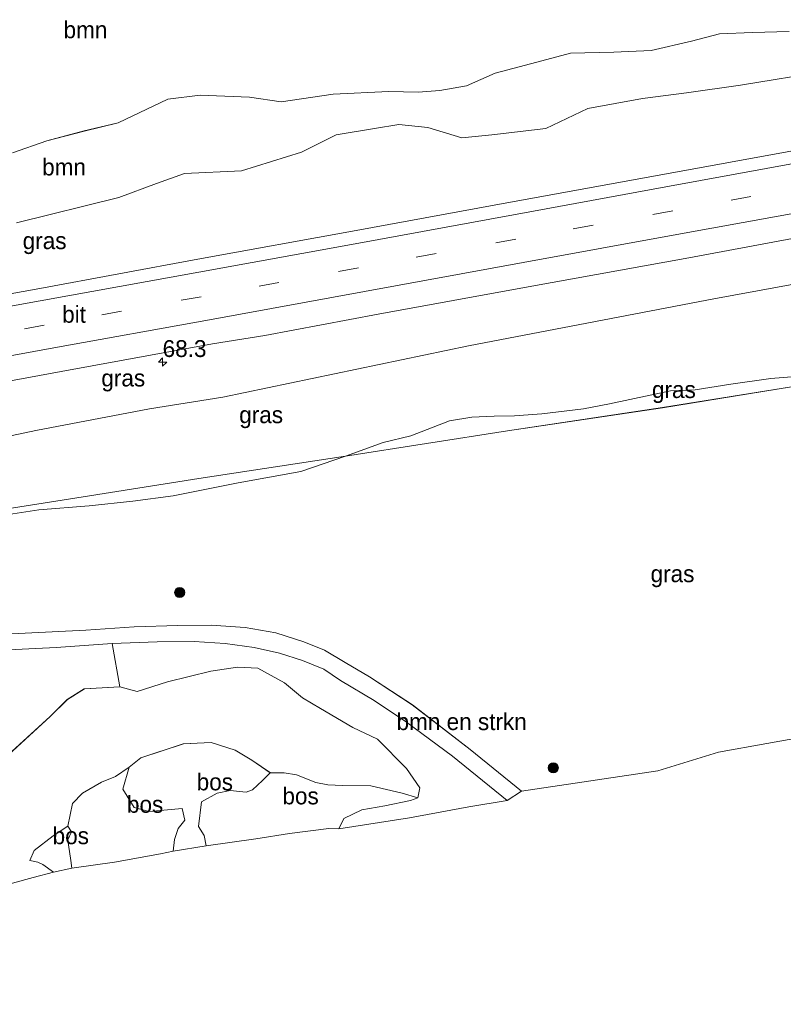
# Model space of a CAD drawing. Header units: millimetres. Extents: x 180000 to 190000, y 466229 to 468626.
# Tile 15 of 202: x 180526 to 180640, y 467578 to 467724. Entities that reach past the tile are written whole.
import ezdxf
from ezdxf.enums import TextEntityAlignment as Align

# ---------------------------------------------------------------- set-up
doc = ezdxf.new("R2010")
doc.units = ezdxf.units.MM
doc.linetypes.add('39strp', pattern=[12, 3, -9])
for name, color, linetype, lineweight in [('af-bs-rasterhekwerk', 8, 'hekwerk', 18), ('as-bs-kilometr', 13, 'Continuous', 18), ('bp-b5-bomenstruiken', 93, 'Continuous', 18), ('bp-b5-boom', 93, 'Continuous', 18), ('bp-b5-bos', 93, 'Continuous', 18), ('bp-b5-grasland', 93, 'Continuous', 18), ('bp-bs-boom', 93, 'Continuous', 18), ('gw-bs-kruinlijn', 93, 'Continuous', 18), ('gw-bs-teenlijn', 93, 'Continuous', 18), ('kd-bs-opnamedtmgrens', 173, 'Continuous', 18), ('mk-bs-39streep 0.15', 8, '39strp', 18), ('mk-bs-streep 0.15', 8, 'Continuous', 18), ('vh-b5-verh_soort', 8, 'Continuous', 18)]:
    doc.layers.add(name, color=color, linetype=linetype, lineweight=lineweight)
doc.styles.add('rtw_iso', font='iso-rtw.shx')
doc.linetypes.add('hekwerk', pattern='A,7,-1.5,[1,RTW.shx,S=0.75,R=0,X=0,Y=0],-1.5', length=10)

# ---------------------------------------------------------------- blocks, each defined once
blk = doc.blocks.new('dtbattr-r')
at = {"style": 'rtw_iso'}
blk.add_attdef('TAG', text='', height=2.5, dxfattribs=at).set_placement((0, 0), align=Align.MIDDLE_CENTER)
blk = doc.blocks.new('d33az_ACAD_1_FMEBLOCK6')
at = {"layer": 'bp-b5-bos'}
for points in [[(-10.96, 24.92, 29.15), (-8.89, 21.54, 29.12), (-5.93, 17.6, 29.31), (-4.64, 16.12, 29.4), (-3.33, 14.59, 29.47), (-1.47, 10.18, 29.24), (-1.28, 7.91, 29.32), (-2.88, 3.81, 29.48), (-4.75, 1.17, 29.53), (-1.7, 0.86, 29.5), (3.79, 2.59, 29.43), (6.57, 2.58, 29.58), (15.05, 5.74, 29.36), (21.84, 11.98, 29.04), (24.4, 14.52, 28.93), (26.92, 16.08, 28.92), (32.19, 16.41, 29.09), (34.77, 15.69, 29.09), (39.24, 17.14, 29.1), (45.69, 18.74, 29.15), (49.66, 19.33, 29.12), (52.66, 19.15, 29.07), (56.63, 16.98, 29.32), (59.28, 14.74, 29.34), (61.94, 13.17, 29.22), (66.74, 10.35, 29.42), (70.41, 8.61, 29.52), (74.7, 4.28, 29.32), (76.69, 1.41, 29.26), (76.41, -0.06, 29.27), (74.09, 0.61, 30.02), (69.41, 1.68, 30.55), (65.23, 1.75, 31.13), (63.03, 1.85, 31.76), (61.27, 2.2, 32.01), (58.4, 3.34, 33.12), (56.58, 3.63, 33.53), (54.51, 3.61, 33.7), (51.78, 5.49, 33.95), (49.29, 7, 34.17), (45.72, 8.15, 34.38), (41.61, 7.92, 34.54), (35.3, 5.84, 35.95), (33.58, 4.45, 36.42), (31.55, 3.09, 35.8), (29.46, 2.22, 35.64), (26.62, 0.6, 35.45), (25.17, -0.91, 35.76), (24.48, -4.31, 36.51), (22.28, -5.71, 36.69), (19.49, -7.92, 36.81), (18.84, -9.4, 36.92), (20, -9.62, 37.41), (20.77, -9.96, 37.79), (22.36, -11.12, 38.18), (19.33, -11.93, 37), (11.17, -14.12, 33.88), (7.05, -14.41, 33.76), (-0.56, -15.57, 32.33), (-19.73, -19.42, 34.23), (-21.16, -13.6, 32.61), (-22.05, -10.08, 32.43), (-21.72, -9.08, 32.33), (-19.17, -6.98, 32.18), (-16.16, -4.37, 32.2), (-15.03, -2.17, 31.85), (-11.42, 1.13, 31.44), (-12.09, 2.45, 31.33), (-12.92, 2.95, 31.26), (-15.45, 2.48, 31.54), (-17.79, -0.3, 32.06), (-19.07, -3.19, 32.32), (-21.85, -6.48, 32.15), (-23.94, -8.3, 32.61), (-25.73, -9.98, 32.88), (-28.09, -10.19, 33.09), (-31.15, -9.78, 33.2), (-33.23, -7.48, 33.13), (-33.41, -2.65, 33.15), (-31.74, -0.66, 33), (-25.94, 1.32, 32.88), (-23.71, 1.53, 32.55), (-20.97, 2.83, 32.24), (-22.55, 5.05, 31.95), (-27.37, 4.62, 31.78), (-31.28, 4.89, 31.74), (-32.14, 5.34, 31.75), (-32.48, 7.08, 31.83), (-32.1, 9.44, 31.91), (-29.66, 11.8, 31.91), (-25.74, 16.67, 31.96), (-24.53, 19.99, 32.02), (-25.1, 21.91, 31.99), (-29.75, 21.6, 32.25), (-32.52, 18.8, 32.35), (-34.76, 16.19, 32.42), (-36.54, 11.47, 32.28), (-35.29, 7.29, 31.73), (-34.08, 5.24, 31.69), (-33.62, 3.91, 32.12), (-31.69, 1.72, 32.78), (-33.23, -0.39, 33.15), (-35.6, -1.9, 33.12), (-40.99, -3.36, 32.59), (-43.68, -3.39, 32.42), (-47.97, -3.96, 32.35), (-49.48, -4.77, 32.45), (-50.79, -6.01, 32.64), (-52.7, -8.82, 32.44), (-55.1, -11.29, 32.24), (-54.89, -13.7, 32.31), (-51.74, -15.6, 32.56), (-52.32, -17.51, 32.67), (-50.82, -20.48, 32.69), (-48.56, -20.8, 32.69), (-46.28, -21.83, 32.68), (-43.46, -24.02, 32.68), (-48.29, -25.08, 31.83), (-56.17, -26.69, 31.84), (-60.7, -27.81, 33.1), (-61.55, -27.64, 33.16), (-63.84, -27.58, 33.38), (-65.37, -28.44, 33.49), (-72.72, -29.72, 31.45), (-76.69, -30.72, 30.65), (-76.15, -26.33, 30.44), (-74.64, -24.33, 30.11), (-70.93, -21.4, 29.95), (-65.75, -17.07, 29.83), (-64.13, -14.4, 29.81), (-59.91, -7.05, 29.56), (-55.29, -0.85, 29.23), (-53.11, 1.27, 29.29), (-46.17, 4.21, 29.7), (-44.66, 5.77, 29.72), (-44.45, 8.87, 29.71), (-44.19, 15.78, 29.12), (-43.54, 18.57, 28.87), (-42.43, 21.81, 28.74), (-40.14, 25.64, 28.56), (-37.98, 29.09, 28.83), (-33.92, 30.33, 28.79), (-30.39, 30.72, 28.79), (-26.85, 30.6, 28.76), (-23.64, 29.79, 28.79), (-20.92, 28.93, 28.86), (-17.55, 27.42, 28.97), (-13.94, 26.18, 29.15)], [(-23.86, 12.38, 30.1), (-23.83, 10.45, 30.07), (-20.87, 12.43, 30.05), (-18.38, 14.98, 29.97), (-17.25, 17.2, 29.94), (-16.2, 19.74, 29.84), (-17, 20.93, 29.84), (-17.87, 20.56, 29.77), (-19.93, 17.98, 29.96), (-21.63, 14.82, 30.11)], [(-14.74, 12, 32.11), (-15.4, 9.27, 32.12), (-14.83, 7.21, 32.11), (-11.94, 6.97, 32.07), (-10.29, 8.26, 32.02), (-8.82, 9.92, 31.98), (-8.73, 13.2, 31.79), (-9.71, 14.27, 31.63), (-10.67, 13.78, 31.64), (-11.6, 12.96, 31.7), (-12.71, 12.68, 31.7), (-13.91, 12.45, 31.7), (-13.98, 12.41, 31.7)], [(-31.12, -6.6, 32.03), (-29.48, -8.21, 32.1), (-27.58, -7.59, 31.91), (-24.7, -6.11, 31.7), (-22.75, -4.43, 31.51), (-21.53, -2.49, 31.48), (-21.39, -1.43, 31.4), (-23.14, -1.75, 31.47), (-25.98, -2.44, 31.61), (-29.66, -3.98, 31.75)], [(-1.65, -3.65, 30.54), (-3.75, -4.85, 30.49), (-5.92, -5.37, 30.54), (-8.18, -5.49, 30.55), (-11.2, -4.32, 30.86), (-13.04, -6.29, 30.93), (-14.84, -7.88, 31.01), (-14.8, -10.22, 31.07), (-12.64, -11.68, 31.06), (-8.64, -11.6, 30.57), (-2.02, -9.9, 30.41), (0.93, -8.09, 30.48), (3.8, -5.54, 30.57), (6, -2.81, 30.75), (2.65, -2.15, 30.63), (0.01, -2.93, 30.62)]]:
    blk.add_polyline3d(points, close=True, dxfattribs=at)
blk = doc.blocks.new('d33az_ACAD_1_FMEBLOCK42')
at = {"layer": 'bp-b5-grasland'}
for points in [[(98.47, -20.61, 29.14), (76.94, -24.48, 29.54), (67.94, -27.26, 29.71), (47.72, -30.25, 29.62), (40.14, -24.07, 29.55), (31.53, -17.43, 29.48), (25.19, -13.31, 29.42), (21.55, -11.18, 29.36), (18.48, -9.35, 29.27), (15.42, -8.11, 29.22), (11.3, -6.78, 29.11), (6.74, -5.97, 29.11), (1.67, -5.62, 29.15), (-3.26, -5.67, 29.17), (-9.71, -5.88, 29.12), (-16.89, -6.37, 29.14), (-25.9, -6.81, 29.27), (-32.14, -7.13, 29.32)], [(-122.22, -5.48, 28.67), (-104.23, -1.63, 28.81), (-93.13, -0.44, 28.67), (-85.72, 1.37, 28.68), (-79.16, 2.76, 28.73), (-65.09, 4.41, 28.7), (-47.49, 7.53, 29.03), (-31.64, 10.31, 29.22), (-23.89, 11.47, 29.06), (-16.41, 12.1, 29.01), (-9.95, 12.78, 29.02), (-3.95, 13.59, 29.23), (5.7, 15.5, 29.18), (14.98, 17.19, 29.1), (21.63, 19.45, 29.22), (45.63, 23.19, 29.33), (68.66, 26.65, 29.39), (87.78, 29.73, 28.97)]]:
    blk.add_polyline3d(points, dxfattribs=at)
blk = doc.blocks.new('d33az_ACAD_1_FMEBLOCK134')
at = {"layer": 'bp-b5-boom'}
blk.add_polyline3d([(113.76, 1.74, 29.56), (108.32, 1.59, 29.41), (103.4, 1.4, 29.32), (99.24, 0.32, 29.35), (93.26, -1.07, 29.33), (87.75, -1.32, 29.11), (81.3, -1.49, 28.96), (76.3, -2.82, 29.01), (70.14, -4.42, 29.07), (65.86, -6.33, 29.02), (61.95, -7, 29.01), (58.7, -7.25, 29.19), (54.35, -7.15, 29.06), (46.08, -7.58, 28.99), (38.39, -8.67, 28.98), (33.68, -8, 28.95), (26.36, -7.71, 28.92), (21.57, -8.29, 28.99), (14.19, -11.83, 28.92), (9.15, -13.03, 28.94), (3.64, -14.48, 28.92), (-1.47, -16.28, 28.82)], dxfattribs=at)
blk = doc.blocks.new('boom')
blk.add_hatch(color=256).paths.add_polyline_path([(-0.75, 0, 1), (0.75, 0, 1)])
blk.add_circle((0, 0), 0.75)
blk = doc.blocks.new('hecto')
for p, q in [((0, 0.625), (-0.625, 0)), ((0, -0.625), (0, 0.625)), ((-0.625, 0), (0.625, 0)), ((0.625, 0), (0, -0.625))]:
    blk.add_line(p, q)
blk = doc.blocks.new('dtbattr')
at = {"style": 'rtw_iso'}
blk.add_attdef('TAG', (0.59, 0.87), '', height=2.5, dxfattribs=at)

msp = doc.modelspace()

# ---------------------------------------------------------------- linework, layer by layer
at = {"layer": 'af-bs-rasterhekwerk'}
msp.add_polyline3d([(180724.87, 467682.72, 29.44), (180715.76, 467681.26, 29.55), (180700.52, 467678.96, 29.53), (180677.26, 467675.36, 29.58), (180651.81, 467671.52, 29.5), (180644.9, 467670.43, 29.11), (180640.87, 467669.88, 28.97), (180621.74, 467666.79, 29.39), (180598.71, 467663.34, 29.33), (180574.72, 467659.59, 29.22), (180552.96, 467656.27, 29.41), (180530.77, 467652.76, 29.16), (180509.99, 467649.51, 29.33), (180485.96, 467645.67, 28.81), (180469.11, 467642.78, 28.74), (180448.85, 467638.51, 28.81), (180430.86, 467634.66, 28.67), (180413.99, 467631.33, 28.48), (180391.45, 467626.5, 28.42), (180371.74, 467622.25, 28.61), (180358.03, 467619.34, 29.48), (180355.11, 467618.75, 29.59)], dxfattribs=at)
at = {"layer": 'bp-b5-bomenstruiken'}
msp.add_polyline3d([(180568.3, 467629.28, 29.06), (180571.51, 467628, 29.15), (180573.96, 467626.33, 29.22), (180578.93, 467623.32, 29.3), (180583.76, 467620.14, 29.45), (180590.56, 467615.07, 29.43), (180598.67, 467608.52, 29.44), (180593, 467607.58, 29.5), (180584.21, 467605.94, 29.77), (180573.73, 467604.29, 30.12), (180574.43, 467605.83, 30.03), (180577.13, 467607.12, 29.98), (180580.54, 467607.72, 29.8), (180584.36, 467608.5, 29.36), (180585.45, 467608.92, 29.27), (180585.73, 467610.39, 29.26), (180583.74, 467613.26, 29.32), (180579.45, 467617.59, 29.52), (180575.77, 467619.33, 29.42), (180570.98, 467622.15, 29.22), (180568.32, 467623.72, 29.34), (180565.67, 467625.96, 29.32), (180561.69, 467628.13, 29.07), (180558.69, 467628.31, 29.12), (180554.73, 467627.72, 29.15), (180548.27, 467626.12, 29.1), (180543.8, 467624.67, 29.09), (180541.22, 467625.39, 29.09), (180540.08, 467631.79, 29.31), (180546.78, 467632.06, 29.19), (180552.27, 467632.11, 29.15), (180556.84, 467631.8, 29.09), (180561.13, 467631.21, 29.06), (180564.93, 467630.35, 29.02)], close=True, dxfattribs=at)
at = {"layer": 'bp-b5-boom'}
for points in [[(180525.3, 467704.6, 28.82), (180530.41, 467706.4, 28.92), (180535.92, 467707.86, 28.94), (180540.96, 467709.05, 28.92), (180548.34, 467712.59, 28.99), (180553.13, 467713.17, 28.92), (180560.45, 467712.88, 28.95), (180565.16, 467712.21, 28.98), (180572.85, 467713.3, 28.99), (180581.12, 467713.73, 29.06), (180585.47, 467713.63, 29.19), (180588.72, 467713.88, 29.01), (180592.63, 467714.55, 29.02), (180596.91, 467716.46, 29.07), (180603.07, 467718.06, 29.01), (180608.07, 467719.39, 28.96), (180614.52, 467719.56, 29.11), (180620.03, 467719.81, 29.33), (180626.01, 467721.2, 29.35), (180630.17, 467722.29, 29.32), (180635.09, 467722.47, 29.41), (180640.53, 467722.62, 29.56)], [(180646.01, 467716.72, 30.24), (180633.29, 467714.68, 30.29), (180625.29, 467713.53, 30.34), (180618.78, 467712.69, 30.3), (180610.63, 467711.19, 30.26), (180604.44, 467708.21, 30.22), (180596.4, 467707.28, 30.07), (180591.98, 467706.85, 30.03), (180586.93, 467708.37, 29.99), (180582.6, 467708.83, 29.98), (180579, 467708.22, 29.91), (180573.32, 467707.27, 29.81), (180568.15, 467704.7, 29.98), (180559.29, 467701.96, 30.1), (180550.83, 467701.57, 30.07), (180546.68, 467700.06, 29.99), (180541.09, 467697.99, 29.75), (180525.89, 467694.23, 29.73)]]:
    msp.add_polyline3d(points, dxfattribs=at)
at = {"layer": 'bp-b5-bos'}
for points in [[(180560.91, 467610.09, 34.27), (180559.98, 467609.76, 34.67), (180557.59, 467609.99, 35.44), (180555.65, 467609.59, 35.71), (180553.36, 467608.32, 35.95), (180552.87, 467604.63, 36.16), (180553.72, 467603.31, 36.43), (180554.05, 467601.75, 36.67), (180549.11, 467600.96, 36.93), (180549.35, 467602.7, 36.83), (180549.87, 467604.35, 36.68), (180550.86, 467605.58, 36.5), (180550.47, 467607.32, 36.34), (180545.59, 467606.86, 36.53), (180543.33, 467607.48, 36.52), (180541.69, 467610.17, 36.47), (180542.61, 467613.43, 36.42), (180544.33, 467614.82, 35.95), (180550.64, 467616.9, 34.54), (180554.76, 467617.13, 34.38), (180558.32, 467615.98, 34.17), (180560.81, 467614.47, 33.95), (180563.54, 467612.59, 33.7), (180562.41, 467611.45, 33.85)], [(180543.33, 467607.48, 36.52), (180545.59, 467606.86, 36.53), (180550.47, 467607.32, 36.34), (180550.86, 467605.58, 36.5), (180549.87, 467604.35, 36.68), (180549.35, 467602.7, 36.83), (180549.11, 467600.96, 36.93), (180547.27, 467600.6, 36.62), (180540.42, 467599.36, 35.58), (180534.09, 467598.44, 37.44), (180533.93, 467599.59, 37.44), (180533.62, 467601.94, 37.04), (180533.53, 467602.66, 36.78), (180534.05, 467603.87, 36.46), (180533.52, 467604.67, 36.51), (180534.21, 467608.07, 35.76), (180535.66, 467609.58, 35.45), (180538.49, 467611.2, 35.64), (180540.59, 467612.07, 35.8), (180542.61, 467613.43, 36.42), (180541.69, 467610.17, 36.47)], [(180578.45, 467610.66, 30.55), (180583.13, 467609.59, 30.02), (180585.45, 467608.92, 29.27), (180584.36, 467608.5, 29.36), (180580.54, 467607.72, 29.8), (180577.13, 467607.12, 29.98), (180574.43, 467605.83, 30.03), (180573.73, 467604.29, 30.12), (180572.24, 467604.36, 30.21), (180566.37, 467603.61, 31.12), (180561.38, 467602.81, 32.71), (180554.05, 467601.75, 36.67), (180553.72, 467603.31, 36.43), (180552.87, 467604.63, 36.16), (180553.36, 467608.32, 35.95), (180555.65, 467609.59, 35.71), (180557.59, 467609.99, 35.44), (180559.98, 467609.76, 34.67), (180560.91, 467610.09, 34.27), (180562.41, 467611.45, 33.85), (180563.54, 467612.59, 33.7), (180565.61, 467612.61, 33.53), (180567.43, 467612.32, 33.12), (180570.31, 467611.18, 32.01), (180572.06, 467610.83, 31.76), (180574.27, 467610.73, 31.13)], [(180534.09, 467598.44, 37.44), (180531.39, 467597.86, 38.18), (180529.81, 467599.02, 37.79), (180529.04, 467599.36, 37.41), (180527.88, 467599.58, 36.92), (180528.52, 467601.06, 36.81), (180531.31, 467603.27, 36.69), (180533.52, 467604.67, 36.51), (180534.05, 467603.87, 36.46), (180533.53, 467602.66, 36.78), (180533.62, 467601.94, 37.04), (180533.93, 467599.59, 37.44)]]:
    msp.add_polyline3d(points, close=True, dxfattribs=at)
at = {"layer": 'bp-b5-grasland'}
for points in [[(180525.89, 467694.23, 29.73), (180541.09, 467697.99, 29.75), (180546.68, 467700.06, 29.99), (180550.83, 467701.57, 30.07), (180559.29, 467701.96, 30.1), (180568.15, 467704.7, 29.98), (180573.32, 467707.27, 29.81), (180579, 467708.22, 29.91), (180582.6, 467708.83, 29.98), (180586.93, 467708.37, 29.99), (180591.98, 467706.85, 30.03), (180596.4, 467707.28, 30.07), (180604.44, 467708.21, 30.22), (180610.63, 467711.19, 30.26), (180618.78, 467712.69, 30.3), (180625.29, 467713.53, 30.34), (180633.29, 467714.68, 30.29), (180646.01, 467716.72, 30.24)], [(180649.18, 467706.41, 31.14), (180622.86, 467701.59, 31.03), (180599.18, 467697.29, 30.9), (180576.28, 467693.09, 30.8), (180552.8, 467688.82, 30.7), (180529.37, 467684.49, 30.57), (180507.61, 467680.6, 30.45), (180484.11, 467676.4, 30.38), (180460.89, 467672.22, 30.25), (180437.56, 467668.06, 30.16), (180414.04, 467663.84, 30.04)], [(180424.28, 467645.88, 30.07), (180432.98, 467646.96, 30.08), (180438.95, 467647.74, 30.09), (180447.78, 467648.82, 30.1), (180462.99, 467651.66, 30.08), (180476.16, 467653.71, 30.21), (180489.4, 467655.85, 30.35), (180495.95, 467656.86, 30.41), (180507.41, 467658.93, 30.5), (180528.74, 467663.4, 30.59), (180545.63, 467666.65, 30.76), (180556.52, 467668.36, 30.83), (180592.94, 467675.99, 30.83), (180629.36, 467682.93, 30.97), (180703.55, 467696.57, 31.36)], [(180703.55, 467696.57, 31.36), (180629.36, 467682.93, 30.97), (180592.94, 467675.99, 30.83), (180556.52, 467668.36, 30.83), (180545.63, 467666.65, 30.76), (180528.74, 467663.4, 30.59), (180507.41, 467658.93, 30.5), (180495.95, 467656.86, 30.41), (180489.4, 467655.85, 30.35), (180476.16, 467653.71, 30.21), (180462.99, 467651.66, 30.08), (180447.78, 467648.82, 30.1), (180438.95, 467647.74, 30.09), (180432.98, 467646.96, 30.08), (180424.28, 467645.88, 30.07)], [(180416.82, 467651.35, 30.26), (180440.21, 467655.6, 30.41), (180463.68, 467659.78, 30.48), (180487.36, 467663.96, 30.62), (180510.2, 467668.06, 30.69), (180532.52, 467672.15, 30.77), (180554.98, 467676.29, 30.92), (180562.71, 467677.53, 30.94), (180579.55, 467680.7, 31.02), (180601.82, 467684.73, 31.08), (180625.66, 467689.06, 31.21), (180649.76, 467693.52, 31.3)], [(180640.88, 467671.4, 29.13), (180637.79, 467671.12, 29.21), (180631.89, 467670.28, 29.31), (180626.56, 467669.45, 29.43), (180622.9, 467669.28, 29.44), (180613.87, 467667.37, 29.49), (180610.02, 467666.61, 29.44), (180603.81, 467665.86, 29.35), (180599.75, 467665.59, 29.32), (180596.78, 467665.55, 29.38), (180593.42, 467665.4, 29.44), (180590.14, 467664.87, 29.44), (180584.38, 467662.61, 29.31), (180580.3, 467661.64, 29.23), (180574.72, 467659.59, 29.22), (180552.96, 467656.27, 29.41), (180530.77, 467652.76, 29.16), (180509.99, 467649.51, 29.33), (180485.96, 467645.67, 28.81), (180469.11, 467642.78, 28.74), (180448.85, 467638.51, 28.81), (180430.3, 467636.09, 28.65)]]:
    msp.add_polyline3d(points, dxfattribs=at)
for points in [[(180598.71, 467663.34, 29.33), (180574.72, 467659.59, 29.22), (180580.3, 467661.64, 29.23), (180584.38, 467662.61, 29.31), (180590.14, 467664.87, 29.44), (180593.42, 467665.4, 29.44), (180596.78, 467665.55, 29.38), (180599.75, 467665.59, 29.32), (180603.81, 467665.86, 29.35), (180610.02, 467666.61, 29.44), (180613.87, 467667.37, 29.49), (180622.9, 467669.28, 29.44), (180626.56, 467669.45, 29.43), (180631.89, 467670.28, 29.31), (180637.79, 467671.12, 29.21), (180640.88, 467671.4, 29.13), (180647.37, 467672.33, 29.43), (180657.68, 467673.77, 29.43), (180665.15, 467674.63, 29.51), (180677.26, 467675.36, 29.58), (180651.81, 467671.52, 29.5), (180644.9, 467670.43, 29.11), (180640.87, 467669.88, 28.97), (180621.74, 467666.79, 29.39)], [(180459.95, 467639.71, 28.67), (180448.85, 467638.51, 28.81), (180469.11, 467642.78, 28.74), (180485.96, 467645.67, 28.81), (180509.99, 467649.51, 29.33), (180530.77, 467652.76, 29.16), (180552.96, 467656.27, 29.41), (180574.72, 467659.59, 29.22), (180568.06, 467657.34, 29.1), (180558.79, 467655.65, 29.18), (180549.13, 467653.74, 29.23), (180543.13, 467652.92, 29.02), (180536.67, 467652.25, 29.01), (180529.19, 467651.62, 29.06), (180521.45, 467650.46, 29.22), (180505.59, 467647.68, 29.03), (180488, 467644.56, 28.7), (180473.92, 467642.91, 28.73), (180467.37, 467641.52, 28.68)], [(180511.6, 467630.79, 29.28), (180515.87, 467630.68, 29.39), (180522.61, 467630.75, 29.35), (180531.79, 467631.21, 29.29), (180540.08, 467631.79, 29.31), (180541.22, 467625.39, 29.09), (180535.95, 467625.06, 28.92), (180533.43, 467623.5, 28.93), (180530.88, 467620.96, 29.04), (180524.08, 467614.72, 29.36), (180515.61, 467611.56, 29.58), (180512.82, 467611.57, 29.43), (180507.33, 467609.84, 29.5), (180504.29, 467610.15, 29.53), (180506.16, 467612.79, 29.48), (180507.76, 467616.89, 29.32), (180507.57, 467619.16, 29.24), (180505.71, 467623.57, 29.47), (180504.39, 467625.1, 29.4), (180503.1, 467626.58, 29.31), (180500.14, 467630.52, 29.12), (180498.07, 467633.9, 29.15), (180502.44, 467632.61, 29.24), (180507.99, 467631.39, 29.31)]]:
    msp.add_polyline3d(points, close=True, dxfattribs=at)
at = {"layer": 'gw-bs-kruinlijn'}
for points in [[(180646.01, 467716.72, 30.24), (180633.29, 467714.68, 30.29), (180625.29, 467713.53, 30.34), (180618.78, 467712.69, 30.3), (180610.63, 467711.19, 30.26), (180604.44, 467708.21, 30.22), (180596.4, 467707.28, 30.07), (180591.98, 467706.85, 30.03), (180586.93, 467708.37, 29.99), (180582.6, 467708.83, 29.98), (180579, 467708.22, 29.91), (180573.32, 467707.27, 29.81), (180568.15, 467704.7, 29.98), (180559.29, 467701.96, 30.1), (180550.83, 467701.57, 30.07), (180546.68, 467700.06, 29.99), (180541.09, 467697.99, 29.75), (180525.89, 467694.23, 29.73)], [(180438.95, 467647.74, 30.09), (180447.78, 467648.82, 30.1), (180462.99, 467651.66, 30.08), (180476.16, 467653.71, 30.21), (180489.4, 467655.85, 30.35), (180495.95, 467656.86, 30.41), (180507.41, 467658.93, 30.5), (180528.74, 467663.4, 30.59), (180545.63, 467666.65, 30.76), (180556.52, 467668.36, 30.83), (180592.94, 467675.99, 30.83), (180629.36, 467682.93, 30.97), (180703.55, 467696.57, 31.36), (180721.46, 467700.22, 31.5)], [(180533.52, 467604.67, 36.51), (180534.21, 467608.07, 35.76), (180535.66, 467609.58, 35.45), (180538.49, 467611.2, 35.64), (180540.59, 467612.07, 35.8), (180542.61, 467613.43, 36.42), (180544.33, 467614.82, 35.95), (180550.64, 467616.9, 34.54), (180554.76, 467617.13, 34.38), (180558.32, 467615.98, 34.17), (180560.81, 467614.47, 33.95), (180563.54, 467612.59, 33.7)], [(180549.11, 467600.96, 36.93), (180549.35, 467602.7, 36.83), (180549.87, 467604.35, 36.68), (180550.86, 467605.58, 36.5), (180550.47, 467607.32, 36.34), (180545.59, 467606.86, 36.53), (180543.33, 467607.48, 36.52), (180541.69, 467610.17, 36.47), (180542.61, 467613.43, 36.42)], [(180585.45, 467608.92, 29.27), (180583.13, 467609.59, 30.02), (180578.45, 467610.66, 30.55), (180574.27, 467610.73, 31.13), (180572.06, 467610.83, 31.76), (180570.31, 467611.18, 32.01), (180567.43, 467612.32, 33.12), (180565.61, 467612.61, 33.53), (180563.54, 467612.59, 33.7), (180562.41, 467611.45, 33.85), (180560.91, 467610.09, 34.27), (180559.98, 467609.76, 34.67), (180557.59, 467609.99, 35.44), (180555.65, 467609.59, 35.71), (180553.36, 467608.32, 35.95), (180552.87, 467604.63, 36.16), (180553.72, 467603.31, 36.43), (180554.05, 467601.75, 36.67)], [(180534.09, 467598.44, 37.44), (180533.93, 467599.59, 37.44), (180533.62, 467601.94, 37.04), (180533.53, 467602.66, 36.78), (180534.05, 467603.87, 36.46), (180533.52, 467604.67, 36.51), (180531.31, 467603.27, 36.69), (180528.52, 467601.06, 36.81), (180527.88, 467599.58, 36.92), (180529.04, 467599.36, 37.41), (180529.81, 467599.02, 37.79), (180531.39, 467597.86, 38.18)]]:
    msp.add_polyline3d(points, dxfattribs=at)
at = {"layer": 'gw-bs-teenlijn'}
for points in [[(180640.53, 467722.62, 29.56), (180635.09, 467722.47, 29.41), (180630.17, 467722.29, 29.32), (180626.01, 467721.2, 29.35), (180620.03, 467719.81, 29.33), (180614.52, 467719.56, 29.11), (180608.07, 467719.39, 28.96), (180603.07, 467718.06, 29.01), (180596.91, 467716.46, 29.07), (180592.63, 467714.55, 29.02), (180588.72, 467713.88, 29.01), (180585.47, 467713.63, 29.19), (180581.12, 467713.73, 29.06), (180572.85, 467713.3, 28.99), (180565.16, 467712.21, 28.98), (180560.45, 467712.88, 28.95), (180553.13, 467713.17, 28.92), (180548.34, 467712.59, 28.99), (180540.96, 467709.05, 28.92), (180535.92, 467707.86, 28.94), (180530.41, 467706.4, 28.92), (180525.3, 467704.6, 28.82)], [(180521.45, 467650.46, 29.22), (180529.19, 467651.62, 29.06), (180536.67, 467652.25, 29.01), (180543.13, 467652.92, 29.02), (180549.13, 467653.74, 29.23), (180558.79, 467655.65, 29.18), (180568.06, 467657.34, 29.1), (180574.72, 467659.59, 29.22), (180580.3, 467661.64, 29.23), (180584.38, 467662.61, 29.31), (180590.14, 467664.87, 29.44), (180593.42, 467665.4, 29.44), (180596.78, 467665.55, 29.38), (180599.75, 467665.59, 29.32), (180603.81, 467665.86, 29.35), (180610.02, 467666.61, 29.44), (180613.87, 467667.37, 29.49), (180622.9, 467669.28, 29.44), (180626.56, 467669.45, 29.43), (180631.89, 467670.28, 29.31), (180637.79, 467671.12, 29.21), (180640.88, 467671.4, 29.13)], [(180524.08, 467614.72, 29.36), (180530.88, 467620.96, 29.04), (180533.43, 467623.5, 28.93), (180535.95, 467625.06, 28.92), (180541.22, 467625.39, 29.09), (180543.8, 467624.67, 29.09), (180548.27, 467626.12, 29.1), (180554.73, 467627.72, 29.15), (180558.69, 467628.31, 29.12), (180561.69, 467628.13, 29.07), (180565.67, 467625.96, 29.32), (180568.32, 467623.72, 29.34), (180570.98, 467622.15, 29.22), (180575.77, 467619.33, 29.42), (180579.45, 467617.59, 29.52), (180583.74, 467613.26, 29.32), (180585.73, 467610.39, 29.26), (180585.45, 467608.92, 29.27), (180584.36, 467608.5, 29.36), (180580.54, 467607.72, 29.8), (180577.13, 467607.12, 29.98), (180574.43, 467605.83, 30.03), (180573.73, 467604.29, 30.12)]]:
    msp.add_polyline3d(points, dxfattribs=at)
at = {"layer": 'kd-bs-opnamedtmgrens'}
msp.add_polyline3d([(180520.21, 467594.86, 33.88), (180528.37, 467597.05, 37), (180531.39, 467597.86, 38.18), (180534.09, 467598.44, 37.44), (180540.42, 467599.36, 35.58), (180547.27, 467600.6, 36.62), (180549.11, 467600.96, 36.93), (180554.05, 467601.75, 36.67), (180561.38, 467602.81, 32.71), (180566.37, 467603.61, 31.12), (180572.24, 467604.36, 30.21), (180573.73, 467604.29, 30.12), (180584.21, 467605.94, 29.77), (180593, 467607.58, 29.5), (180598.67, 467608.52, 29.44), (180600.81, 467609.89, 29.62), (180621.03, 467612.89, 29.71), (180630.02, 467615.67, 29.54), (180651.56, 467619.54, 29.14)], dxfattribs=at)
at = {"layer": 'mk-bs-39streep 0.15'}
msp.add_polyline3d([(180718.86, 467713.56, 31.61), (180716.7, 467713.16, 31.64), (180693.36, 467708.87, 31.51), (180670, 467704.57, 31.39), (180646.66, 467700.27, 31.28), (180623.26, 467696.02, 31.18), (180599.95, 467691.82, 31.03), (180576.63, 467687.56, 30.93), (180553.29, 467683.27, 30.85), (180530.01, 467679.05, 30.73), (180508.28, 467675.1, 30.64), (180484.94, 467670.92, 30.55), (180461.58, 467666.76, 30.46), (180438.27, 467662.57, 30.33), (180414.89, 467658.36, 30.23), (180391.48, 467654.22, 30.12), (180368.11, 467650.03, 30.01), (180341.55, 467645.22, 29.85)], dxfattribs=at)
at = {"layer": 'mk-bs-streep 0.15'}
for points in [[(180718.15, 467717.18, 31.53), (180716.13, 467716.8, 31.53), (180692.81, 467712.49, 31.42), (180669.69, 467708.28, 31.31), (180646.31, 467703.98, 31.17), (180622.78, 467699.68, 31.09), (180599.6, 467695.41, 30.95), (180576.12, 467691.12, 30.86), (180552.95, 467686.92, 30.78), (180529.38, 467682.64, 30.65), (180508.04, 467678.79, 30.61), (180484.6, 467674.6, 30.45), (180460.97, 467670.35, 30.33), (180437.66, 467666.16, 30.22), (180414.41, 467662.02, 30.15), (180390.95, 467657.8, 30.05), (180367.56, 467653.66, 29.94), (180340.73, 467648.84, 29.75)], [(180719.55, 467710.02, 31.68), (180717.84, 467709.74, 31.69), (180694.64, 467705.44, 31.58), (180671.25, 467701.16, 31.46), (180648.17, 467696.89, 31.3), (180624.41, 467692.58, 31.23), (180601.04, 467688.35, 31.11), (180577.52, 467684.03, 31.01), (180554.54, 467679.81, 30.9), (180531.45, 467675.67, 30.83), (180509.52, 467671.67, 30.73), (180486.32, 467667.51, 30.65), (180462.68, 467663.22, 30.52), (180439.17, 467659.08, 30.41), (180416, 467654.91, 30.27), (180393.06, 467650.84, 30.17), (180371.7, 467647.02, 30.06), (180342.34, 467641.74, 29.91)]]:
    msp.add_polyline3d(points, dxfattribs=at)
at = {"layer": 'vh-b5-verh_soort'}
for points in [[(180414.04, 467663.84, 30.04), (180437.56, 467668.06, 30.16), (180460.89, 467672.22, 30.25), (180484.11, 467676.4, 30.38), (180507.61, 467680.6, 30.45), (180529.37, 467684.49, 30.57), (180552.8, 467688.82, 30.7), (180576.28, 467693.09, 30.8), (180599.18, 467697.29, 30.9), (180622.86, 467701.59, 31.03), (180649.18, 467706.41, 31.14)], [(180649.76, 467693.52, 31.3), (180625.66, 467689.06, 31.21), (180601.82, 467684.73, 31.08), (180579.55, 467680.7, 31.02), (180562.71, 467677.53, 30.94), (180554.98, 467676.29, 30.92), (180532.52, 467672.15, 30.77), (180510.2, 467668.06, 30.69), (180487.36, 467663.96, 30.62), (180463.68, 467659.78, 30.48), (180440.21, 467655.6, 30.41), (180416.82, 467651.35, 30.26)], [(180520.95, 467633.02, 29.32), (180527.19, 467633.33, 29.27), (180536.19, 467633.78, 29.14), (180543.37, 467634.26, 29.12), (180549.82, 467634.48, 29.17), (180554.76, 467634.53, 29.15), (180559.82, 467634.18, 29.11), (180564.38, 467633.37, 29.11), (180568.5, 467632.04, 29.22), (180571.57, 467630.8, 29.27), (180574.63, 467628.97, 29.36), (180578.27, 467626.83, 29.42), (180584.62, 467622.72, 29.48), (180593.22, 467616.07, 29.55), (180600.81, 467609.89, 29.62), (180598.67, 467608.52, 29.44), (180590.56, 467615.07, 29.43), (180583.76, 467620.14, 29.45), (180578.93, 467623.32, 29.3), (180573.96, 467626.33, 29.22), (180571.51, 467628, 29.15), (180568.3, 467629.28, 29.06), (180564.93, 467630.35, 29.02), (180561.13, 467631.21, 29.06), (180556.84, 467631.8, 29.09), (180552.27, 467632.11, 29.15), (180546.78, 467632.06, 29.19), (180540.08, 467631.79, 29.31), (180531.79, 467631.21, 29.29), (180522.61, 467630.75, 29.35)]]:
    msp.add_polyline3d(points, dxfattribs=at)

# ---------------------------------------------------------------- block references
at = {"layer": 'as-bs-kilometr'}
ref = msp.add_blockref('dtbattr', (180547.57, 467673.57, 30.92), dxfattribs=at)
ref.add_attrib('TAG', '68.3', dxfattribs={"layer": '0', "height": 2.5, "style": 'rtw_iso'}).set_placement((180547.57, 467673.57, 30.92), align=Align.BOTTOM_LEFT)
msp.add_blockref('hecto', (180547.57, 467673.57, 30.92), dxfattribs=at)
at = {"layer": 'bp-b5-bomenstruiken'}
ref = msp.add_blockref('dtbattr-r', (180582.27, 467618.2, 29.34), dxfattribs=at)
ref.add_attrib('TAG', 'bmn en strkn', dxfattribs={"layer": '0', "height": 2.5, "style": 'rtw_iso'}).set_placement((180582.27, 467618.2, 29.34), align=Align.BOTTOM_LEFT)
at = {"layer": 'bp-b5-boom'}
msp.add_blockref('d33az_ACAD_1_FMEBLOCK134', (180526.77, 467720.88), dxfattribs=at)
ref = msp.add_blockref('dtbattr-r', (180532.87, 467720.88, 28.84), dxfattribs=at)
ref.add_attrib('TAG', 'bmn', dxfattribs={"layer": '0', "height": 2.5, "style": 'rtw_iso'}).set_placement((180532.87, 467720.88, 28.84), align=Align.BOTTOM_LEFT)
ref = msp.add_blockref('dtbattr-r', (180529.69, 467700.51, 29.37), dxfattribs=at)
ref.add_attrib('TAG', 'bmn', dxfattribs={"layer": '0', "height": 2.5, "style": 'rtw_iso'}).set_placement((180529.69, 467700.51, 29.37), align=Align.BOTTOM_LEFT)
at = {"layer": 'bp-b5-bos'}
msp.add_blockref('d33az_ACAD_1_FMEBLOCK6', (180509.04, 467608.98), dxfattribs=at)
ref = msp.add_blockref('dtbattr-r', (180552.62, 467609.26, 35.63), dxfattribs=at)
ref.add_attrib('TAG', 'bos', dxfattribs={"layer": '0', "height": 2.5, "style": 'rtw_iso'}).set_placement((180552.62, 467609.26, 35.63), align=Align.BOTTOM_LEFT)
ref = msp.add_blockref('dtbattr-r', (180565.34, 467607.18, 32.6), dxfattribs=at)
ref.add_attrib('TAG', 'bos', dxfattribs={"layer": '0', "height": 2.5, "style": 'rtw_iso'}).set_placement((180565.34, 467607.18, 32.6), align=Align.BOTTOM_LEFT)
ref = msp.add_blockref('dtbattr-r', (180542.28, 467605.93, 36.46), dxfattribs=at)
ref.add_attrib('TAG', 'bos', dxfattribs={"layer": '0', "height": 2.5, "style": 'rtw_iso'}).set_placement((180542.28, 467605.93, 36.46), align=Align.BOTTOM_LEFT)
ref = msp.add_blockref('dtbattr-r', (180531.25, 467601.27, 37.12), dxfattribs=at)
ref.add_attrib('TAG', 'bos', dxfattribs={"layer": '0', "height": 2.5, "style": 'rtw_iso'}).set_placement((180531.25, 467601.27, 37.12), align=Align.BOTTOM_LEFT)
at = {"layer": 'bp-b5-grasland'}
ref = msp.add_blockref('dtbattr-r', (180526.81, 467689.58, 30.1), dxfattribs=at)
ref.add_attrib('TAG', 'gras', dxfattribs={"layer": '0', "height": 2.5, "style": 'rtw_iso'}).set_placement((180526.81, 467689.58, 30.1), align=Align.BOTTOM_LEFT)
msp.add_blockref('d33az_ACAD_1_FMEBLOCK42', (180553.08, 467640.15), dxfattribs=at)
ref = msp.add_blockref('dtbattr-r', (180538.48, 467669.2, 30.59), dxfattribs=at)
ref.add_attrib('TAG', 'gras', dxfattribs={"layer": '0', "height": 2.5, "style": 'rtw_iso'}).set_placement((180538.48, 467669.2, 30.59), align=Align.BOTTOM_LEFT)
ref = msp.add_blockref('dtbattr-r', (180620.17, 467667.48, 29.35), dxfattribs=at)
ref.add_attrib('TAG', 'gras', dxfattribs={"layer": '0', "height": 2.5, "style": 'rtw_iso'}).set_placement((180620.17, 467667.48, 29.35), align=Align.BOTTOM_LEFT)
ref = msp.add_blockref('dtbattr-r', (180558.93, 467663.75, 29.63), dxfattribs=at)
ref.add_attrib('TAG', 'gras', dxfattribs={"layer": '0', "height": 2.5, "style": 'rtw_iso'}).set_placement((180558.93, 467663.75, 29.63), align=Align.BOTTOM_LEFT)
ref = msp.add_blockref('dtbattr-r', (180619.96, 467640.15, 29.1), dxfattribs=at)
ref.add_attrib('TAG', 'gras', dxfattribs={"layer": '0', "height": 2.5, "style": 'rtw_iso'}).set_placement((180619.96, 467640.15, 29.1), align=Align.BOTTOM_LEFT)
at = {"layer": 'bp-bs-boom'}
for p in [(180550.1, 467639.36, 29.26), (180605.53, 467613.35, 29.85)]:
    msp.add_blockref('boom', p, dxfattribs=at)
at = {"layer": 'vh-b5-verh_soort'}
ref = msp.add_blockref('dtbattr-r', (180532.66, 467678.65, 30.73), dxfattribs=at)
ref.add_attrib('TAG', 'bit', dxfattribs={"layer": '0', "height": 2.5, "style": 'rtw_iso'}).set_placement((180532.66, 467678.65, 30.73), align=Align.BOTTOM_LEFT)

doc.saveas('drawing.dxf')
